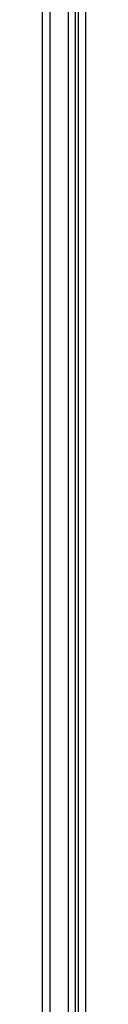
# Model space of a CAD drawing. Header units: millimetres. Extents: x 0 to 287, y 0 to 200.
# Tile 7 of 57: x 25.574 to 26.232, y 70.886 to 85.656. Entities that reach past the tile are written whole.
import ezdxf

# ---------------------------------------------------------------- set-up
doc = ezdxf.new("R2010")
doc.units = ezdxf.units.MM
doc.layers.add('130.190_BW4C_CTM', color=7, linetype='Continuous')
doc.layers.add('Défaut', color=7, linetype='Continuous')

# ---------------------------------------------------------------- blocks, each defined once
blk = doc.blocks.new('SE1')
at = {"layer": '130.190_BW4C_CTM', "color": 7, "linetype": 'Continuous'}
for p, q in [((25.574, 100.306), (25.574, 53.546)), ((25.694, 53.546), (25.694, 100.296)), ((25.966, 99.916), (25.966, 53.546)), ((26.074, 53.546), (26.074, 99.916)), ((26.114, 91.358), (26.114, 53.544)), ((26.232, 53.544), (26.232, 91.358))]:
    blk.add_line(p, q, dxfattribs=at)

msp = doc.modelspace()

# ---------------------------------------------------------------- block references
at = {"layer": 'Défaut'}
msp.add_blockref('SE1', (0, 0), dxfattribs=at)

doc.saveas('drawing.dxf')
